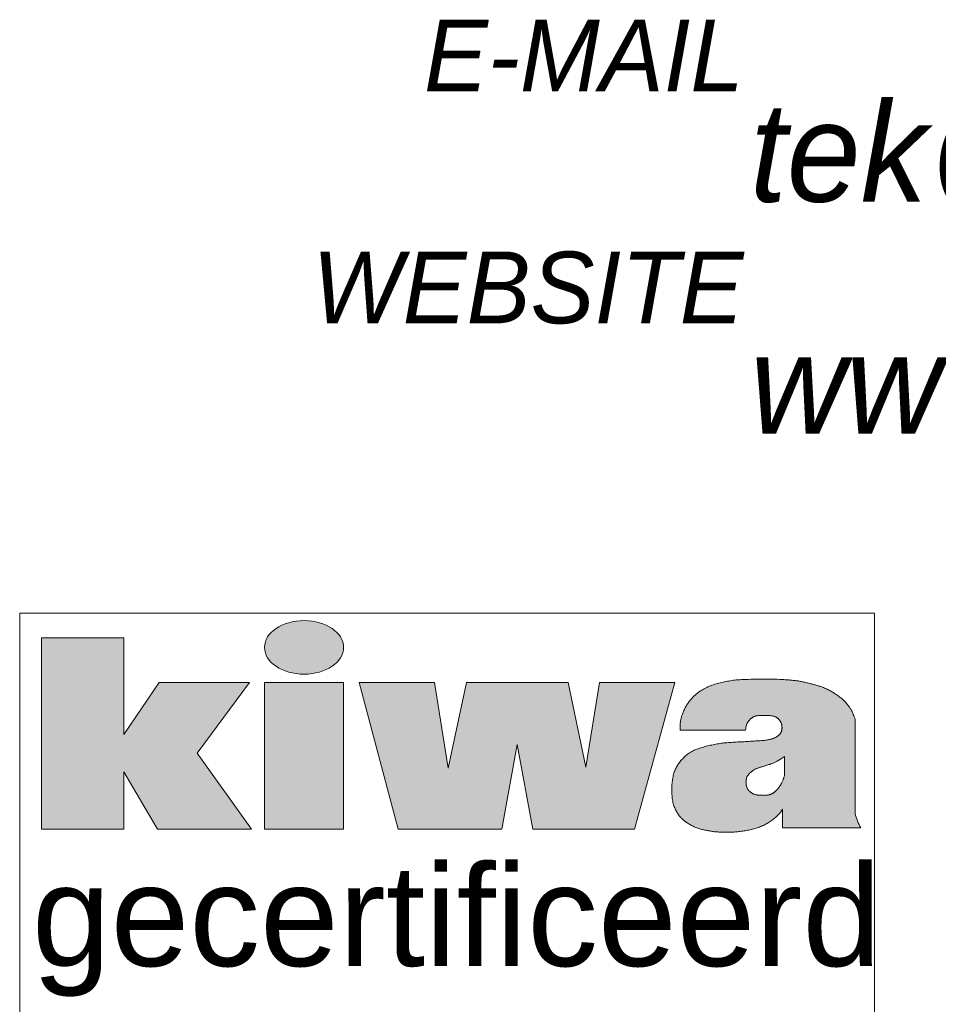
# Model space of a CAD drawing. Header units: millimetres. Extents: x -13501 to 278776, y 0 to 252300.
# Tile 59 of 131: x 128464 to 130130, y 171415 to 173201. Entities that reach past the tile are written whole.
import ezdxf
from ezdxf.enums import TextEntityAlignment as Align

# ---------------------------------------------------------------- set-up
doc = ezdxf.new("R2010")
doc.units = ezdxf.units.MM
doc.header["$LTSCALE"] = 100
doc.layers.get('0').update_dxf_attribs({"linetype": 'CONTINUOUS'})
doc.layers.add('Hulplijnen', color=7, linetype='CONTINUOUS', plot=False)
doc.layers.add('SCHERMER_ONDERHOEK', color=7, linetype='CONTINUOUS')
doc.layers.add('WT-tekst', color=7, linetype='CONTINUOUS')
doc.styles.add('B-01', font='GOTHICI.TTF')
doc.styles.add('cg omega', font='GOTHICI.TTF', dxfattribs={"width": 1.32})
doc.styles.add('CG OMEGA BOLD', font='GOTHICBI.TTF', dxfattribs={"width": 1.32})
doc.styles.add('SANSSERIF', font='sanss___.ttf')

# ---------------------------------------------------------------- blocks, each defined once
blk = doc.blocks.new('iso')
at = {"lineweight": 5}
h = blk.add_hatch(color=256, dxfattribs=at)
h.paths.add_polyline_path([(4.165, 23.666), (2.528, 23.666), (1.889, 22.727), (1.889, 24.481), (0.398, 24.481), (0.398, 21.011), (1.889, 21.011), (1.889, 22.052), (2.498, 21.011), (4.201, 21.011), (3.217, 22.388)])
h.paths.add_polyline_path([(5.873, 23.666), (4.437, 23.666), (4.437, 21.011), (5.873, 21.011)])
edge = h.paths.add_edge_path()
edge.add_ellipse((5.156, 24.305), major_axis=(-0.717, 0), ratio=0.676668, start_angle=0, end_angle=360)
h.paths.add_polyline_path([(7.521, 23.666), (6.157, 23.666), (6.863, 21.011), (8.741, 21.011), (9.019, 22.546), (9.304, 21.011), (11.148, 21.011), (11.88, 23.666), (10.512, 23.666), (10.262, 22.135), (9.944, 23.666), (8.101, 23.666), (7.77, 22.118)])
h.paths.add_polyline_path([(15.147, 22.995), (15.139, 23.023), (15.13, 23.048), (15.122, 23.071), (15.114, 23.091), (15.106, 23.11), (15.098, 23.127), (15.091, 23.143), (15.083, 23.158), (15.075, 23.172), (15.067, 23.185), (15.059, 23.198), (15.051, 23.21), (15.042, 23.222), (15.034, 23.234), (15.025, 23.246), (15.016, 23.257), (15.006, 23.269), (14.996, 23.281), (14.986, 23.293), (14.976, 23.305), (14.965, 23.317), (14.953, 23.329), (14.941, 23.341), (14.929, 23.353), (14.916, 23.365), (14.903, 23.376), (14.89, 23.388), (14.876, 23.399), (14.862, 23.411), (14.847, 23.422), (14.832, 23.433), (14.817, 23.444), (14.801, 23.454), (14.785, 23.465), (14.768, 23.475), (14.752, 23.485), (14.735, 23.495), (14.718, 23.505), (14.7, 23.515), (14.683, 23.524), (14.665, 23.533), (14.647, 23.542), (14.629, 23.551), (14.611, 23.559), (14.593, 23.567), (14.575, 23.575), (14.557, 23.582), (14.54, 23.588), (14.523, 23.594), (14.507, 23.6), (14.49, 23.605), (14.474, 23.61), (14.458, 23.615), (14.442, 23.62), (14.425, 23.624), (14.409, 23.628), (14.392, 23.633), (14.375, 23.637), (14.358, 23.642), (14.34, 23.646), (14.322, 23.651), (14.304, 23.655), (14.286, 23.66), (14.268, 23.664), (14.25, 23.669), (14.232, 23.673), (14.213, 23.677), (14.195, 23.682), (14.176, 23.686), (14.158, 23.689), (14.139, 23.693), (14.12, 23.696), (14.102, 23.698), (14.083, 23.701), (14.064, 23.703), (14.045, 23.705), (14.026, 23.707), (14.007, 23.709), (13.987, 23.711), (13.968, 23.713), (13.948, 23.714), (13.928, 23.716), (13.905, 23.718), (13.88, 23.72), (13.851, 23.722), (13.817, 23.724), (13.779, 23.725), (13.733, 23.727), (13.681, 23.727), (13.624, 23.728), (13.563, 23.729), (13.499, 23.729), (13.435, 23.729), (13.372, 23.728), (13.312, 23.728), (13.256, 23.727), (13.206, 23.726), (13.161, 23.725), (13.121, 23.723), (13.084, 23.721), (13.051, 23.719), (13.021, 23.717), (12.992, 23.714), (12.964, 23.711), (12.937, 23.708), (12.91, 23.704), (12.883, 23.7), (12.856, 23.695), (12.83, 23.691), (12.804, 23.686), (12.778, 23.681), (12.753, 23.676), (12.727, 23.67), (12.702, 23.664), (12.676, 23.658), (12.651, 23.652), (12.626, 23.644), (12.601, 23.637), (12.576, 23.629), (12.551, 23.62), (12.527, 23.611), (12.502, 23.6), (12.478, 23.59), (12.455, 23.579), (12.432, 23.567), (12.41, 23.556), (12.389, 23.544), (12.369, 23.532), (12.35, 23.52), (12.333, 23.509), (12.316, 23.497), (12.301, 23.486), (12.287, 23.474), (12.273, 23.463), (12.26, 23.452), (12.248, 23.441), (12.235, 23.431), (12.224, 23.42), (12.212, 23.409), (12.201, 23.398), (12.19, 23.387), (12.18, 23.375), (12.169, 23.363), (12.158, 23.351), (12.148, 23.338), (12.137, 23.324), (12.127, 23.31), (12.117, 23.295), (12.107, 23.28), (12.097, 23.264), (12.087, 23.247), (12.077, 23.231), (12.068, 23.213), (12.059, 23.196), (12.051, 23.178), (12.043, 23.161), (12.035, 23.144), (12.028, 23.127), (12.021, 23.111), (12.015, 23.096), (12.01, 23.082), (12.005, 23.068), (12.001, 23.055), (11.997, 23.043), (11.994, 23.031), (11.991, 23.019), (11.988, 23.007), (11.985, 22.994), (11.983, 22.981), (11.98, 22.966), (11.978, 22.949), (11.976, 22.929), (11.974, 22.905), (11.973, 22.877), (11.972, 22.843), (11.972, 22.802), (13.16, 22.802), (13.164, 22.832), (13.167, 22.856), (13.173, 22.885), (13.181, 22.912), (13.189, 22.929), (13.2, 22.949), (13.214, 22.97), (13.23, 22.988), (13.246, 23.004), (13.263, 23.018), (13.281, 23.031), (13.3, 23.043), (13.32, 23.054), (13.339, 23.061), (13.358, 23.065), (13.382, 23.068), (13.408, 23.069), (13.428, 23.07), (13.452, 23.07), (13.477, 23.071), (13.503, 23.071), (13.529, 23.07), (13.554, 23.07), (13.579, 23.069), (13.6, 23.068), (13.629, 23.066), (13.656, 23.061), (13.681, 23.055), (13.705, 23.044), (13.726, 23.031), (13.745, 23.017), (13.762, 23.001), (13.776, 22.984), (13.787, 22.966), (13.798, 22.948), (13.807, 22.928), (13.814, 22.909), (13.818, 22.889), (13.82, 22.868), (13.821, 22.847), (13.82, 22.825), (13.816, 22.804), (13.811, 22.783), (13.802, 22.763), (13.792, 22.745), (13.779, 22.728), (13.762, 22.712), (13.74, 22.695), (13.719, 22.681), (13.7, 22.671), (13.682, 22.663), (13.662, 22.655), (13.641, 22.648), (13.618, 22.642), (13.592, 22.635), (13.563, 22.629), (13.532, 22.624), (13.497, 22.619), (13.468, 22.617), (13.448, 22.615), (13.427, 22.614), (13.405, 22.612), (13.383, 22.611), (13.361, 22.61), (13.338, 22.609), (13.316, 22.608), (13.293, 22.606), (13.271, 22.605), (13.248, 22.603), (13.225, 22.602), (13.202, 22.6), (13.178, 22.598), (13.153, 22.597), (13.128, 22.595), (13.101, 22.594), (13.074, 22.592), (13.046, 22.591), (13.018, 22.59), (12.989, 22.588), (12.96, 22.587), (12.932, 22.585), (12.903, 22.583), (12.876, 22.582), (12.848, 22.58), (12.822, 22.577), (12.795, 22.575), (12.769, 22.572), (12.744, 22.569), (12.718, 22.566), (12.693, 22.563), (12.669, 22.559), (12.644, 22.555), (12.619, 22.55), (12.595, 22.545), (12.571, 22.54), (12.546, 22.535), (12.521, 22.53), (12.497, 22.524), (12.472, 22.518), (12.446, 22.512), (12.421, 22.506), (12.396, 22.499), (12.371, 22.492), (12.347, 22.485), (12.322, 22.477), (12.298, 22.469), (12.275, 22.46), (12.252, 22.451), (12.23, 22.441), (12.208, 22.431), (12.187, 22.42), (12.166, 22.408), (12.146, 22.396), (12.127, 22.382), (12.107, 22.368), (12.089, 22.353), (12.071, 22.337), (12.053, 22.321), (12.036, 22.304), (12.02, 22.287), (12.004, 22.27), (11.989, 22.252), (11.974, 22.235), (11.961, 22.218), (11.948, 22.201), (11.935, 22.183), (11.924, 22.165), (11.913, 22.147), (11.902, 22.128), (11.893, 22.109), (11.884, 22.089), (11.876, 22.068), (11.868, 22.047), (11.861, 22.025), (11.855, 22.004), (11.85, 21.981), (11.845, 21.959), (11.84, 21.937), (11.836, 21.914), (11.833, 21.891), (11.83, 21.869), (11.828, 21.845), (11.826, 21.822), (11.824, 21.798), (11.823, 21.773), (11.823, 21.748), (11.823, 21.722), (11.823, 21.695), (11.824, 21.668), (11.825, 21.641), (11.827, 21.614), (11.829, 21.588), (11.832, 21.563), (11.836, 21.539), (11.839, 21.516), (11.844, 21.494), (11.849, 21.473), (11.854, 21.453), (11.861, 21.434), (11.867, 21.415), (11.875, 21.397), (11.882, 21.379), (11.891, 21.361), (11.9, 21.344), (11.909, 21.327), (11.919, 21.311), (11.929, 21.295), (11.939, 21.28), (11.949, 21.265), (11.959, 21.252), (11.969, 21.239), (11.979, 21.228), (11.989, 21.217), (11.999, 21.207), (12.009, 21.197), (12.02, 21.187), (12.031, 21.178), (12.042, 21.169), (12.053, 21.159), (12.065, 21.15), (12.078, 21.141), (12.091, 21.132), (12.104, 21.122), (12.118, 21.113), (12.132, 21.104), (12.147, 21.095), (12.162, 21.087), (12.177, 21.078), (12.193, 21.07), (12.21, 21.062), (12.226, 21.054), (12.243, 21.047), (12.261, 21.039), (12.278, 21.033), (12.296, 21.027), (12.314, 21.021), (12.333, 21.015), (12.351, 21.01), (12.369, 21.006), (12.387, 21.001), (12.405, 20.997), (12.423, 20.993), (12.44, 20.989), (12.457, 20.986), (12.474, 20.983), (12.49, 20.979), (12.507, 20.977), (12.524, 20.974), (12.542, 20.971), (12.56, 20.969), (12.578, 20.967), (12.597, 20.964), (12.617, 20.963), (12.636, 20.961), (12.657, 20.959), (12.677, 20.958), (12.698, 20.957), (12.718, 20.955), (12.739, 20.955), (12.76, 20.954), (12.782, 20.953), (12.803, 20.953), (12.824, 20.953), (12.845, 20.953), (12.867, 20.954), (12.888, 20.954), (12.91, 20.955), (12.932, 20.956), (12.954, 20.958), (12.975, 20.96), (12.997, 20.962), (13.02, 20.964), (13.042, 20.966), (13.064, 20.969), (13.087, 20.972), (13.109, 20.975), (13.132, 20.978), (13.155, 20.981), (13.177, 20.985), (13.2, 20.989), (13.222, 20.993), (13.244, 20.998), (13.265, 21.002), (13.287, 21.008), (13.308, 21.013), (13.329, 21.019), (13.35, 21.025), (13.37, 21.032), (13.391, 21.04), (13.412, 21.048), (13.433, 21.056), (13.453, 21.065), (13.474, 21.074), (13.495, 21.084), (13.515, 21.094), (13.534, 21.104), (13.554, 21.115), (13.572, 21.126), (13.59, 21.137), (13.607, 21.148), (13.624, 21.159), (13.64, 21.171), (13.656, 21.183), (13.671, 21.195), (13.687, 21.208), (13.702, 21.221), (13.717, 21.235), (13.733, 21.25), (13.748, 21.265), (13.764, 21.282), (13.78, 21.301), (13.797, 21.322), (13.814, 21.345), (13.831, 21.371), (13.831, 21.035), (15.251, 21.035), (15.233, 21.063), (15.217, 21.094), (15.201, 21.127), (15.187, 21.161), (15.175, 21.196), (15.164, 21.229), (15.154, 21.26), (15.147, 21.288)])
h.paths.add_polyline_path([(13.445, 22.136), (13.458, 22.139), (13.471, 22.143), (13.485, 22.148), (13.499, 22.152), (13.514, 22.157), (13.529, 22.162), (13.546, 22.167), (13.563, 22.173), (13.581, 22.179), (13.599, 22.185), (13.619, 22.193), (13.639, 22.2), (13.661, 22.209), (13.684, 22.218), (13.708, 22.229), (13.734, 22.243), (13.763, 22.259), (13.794, 22.278), (13.828, 22.301), (13.865, 22.329), (13.865, 21.975), (13.857, 21.953), (13.847, 21.926), (13.836, 21.896), (13.826, 21.873), (13.817, 21.853), (13.806, 21.831), (13.794, 21.808), (13.78, 21.787), (13.765, 21.766), (13.749, 21.746), (13.732, 21.727), (13.715, 21.709), (13.698, 21.692), (13.679, 21.677), (13.658, 21.664), (13.635, 21.651), (13.61, 21.64), (13.584, 21.631), (13.56, 21.627), (13.54, 21.625), (13.519, 21.624), (13.498, 21.623), (13.475, 21.624), (13.454, 21.624), (13.433, 21.625), (13.413, 21.626), (13.392, 21.628), (13.373, 21.63), (13.35, 21.634), (13.322, 21.641), (13.294, 21.653), (13.272, 21.665), (13.255, 21.676), (13.236, 21.692), (13.215, 21.713), (13.201, 21.734), (13.191, 21.753), (13.182, 21.773), (13.176, 21.793), (13.171, 21.815), (13.169, 21.837), (13.169, 21.859), (13.17, 21.88), (13.172, 21.901), (13.175, 21.92), (13.18, 21.942), (13.19, 21.966), (13.202, 21.986), (13.215, 22.001), (13.229, 22.016), (13.245, 22.032), (13.261, 22.048), (13.279, 22.063), (13.297, 22.076), (13.316, 22.088), (13.337, 22.099), (13.358, 22.107), (13.38, 22.115), (13.403, 22.122), (13.425, 22.129)], flags=16)
for p, q in [((15.147, 21.288), (15.147, 22.995)), ((11.972, 22.802), (13.16, 22.802)), ((13.865, 21.975), (13.865, 22.329)), ((13.831, 21.371), (13.831, 21.035)), ((13.831, 21.035), (15.251, 21.035))]:
    blk.add_line(p, q, dxfattribs=at)
for points in [[(0.398, 24.481), (1.889, 24.481), (1.889, 22.727), (2.528, 23.666), (4.165, 23.666), (3.217, 22.388), (4.201, 21.011), (2.498, 21.011), (1.889, 22.052), (1.889, 21.011), (0.398, 21.011)], [(4.437, 23.666), (5.873, 23.666), (5.873, 21.011), (4.437, 21.011)], [(6.157, 23.666), (7.521, 23.666), (7.77, 22.118), (8.101, 23.666), (9.944, 23.666), (10.262, 22.135), (10.512, 23.666), (11.88, 23.666), (11.148, 21.011), (9.304, 21.011), (9.019, 22.546), (8.741, 21.011), (6.863, 21.011)]]:
    blk.add_lwpolyline(points, close=True, dxfattribs=at)
for points in [[(15.147, 22.995), (15.139, 23.023), (15.13, 23.048), (15.122, 23.071), (15.114, 23.091), (15.106, 23.11), (15.098, 23.127), (15.091, 23.143), (15.083, 23.158), (15.075, 23.172), (15.067, 23.185), (15.059, 23.198), (15.051, 23.21), (15.042, 23.222), (15.034, 23.234), (15.025, 23.246), (15.016, 23.257), (15.006, 23.269), (14.996, 23.281), (14.986, 23.293), (14.976, 23.305), (14.965, 23.317), (14.953, 23.329), (14.941, 23.341), (14.929, 23.353), (14.916, 23.365), (14.903, 23.376), (14.89, 23.388), (14.876, 23.399), (14.862, 23.411), (14.847, 23.422), (14.832, 23.433), (14.817, 23.444), (14.801, 23.454), (14.785, 23.465), (14.768, 23.475), (14.752, 23.485), (14.735, 23.495), (14.718, 23.505), (14.7, 23.515), (14.683, 23.524), (14.665, 23.533), (14.647, 23.542), (14.629, 23.551), (14.611, 23.559), (14.593, 23.567), (14.575, 23.575), (14.557, 23.582), (14.54, 23.588), (14.523, 23.594), (14.507, 23.6), (14.49, 23.605), (14.474, 23.61), (14.458, 23.615), (14.442, 23.62), (14.425, 23.624), (14.409, 23.628), (14.392, 23.633), (14.375, 23.637), (14.358, 23.642), (14.34, 23.646), (14.322, 23.651), (14.304, 23.655), (14.286, 23.66), (14.268, 23.664), (14.25, 23.669), (14.232, 23.673), (14.213, 23.677), (14.195, 23.682), (14.176, 23.686), (14.158, 23.689), (14.139, 23.693), (14.12, 23.696), (14.102, 23.698), (14.083, 23.701), (14.064, 23.703), (14.045, 23.705), (14.026, 23.707), (14.007, 23.709), (13.987, 23.711), (13.968, 23.713), (13.948, 23.714), (13.928, 23.716), (13.905, 23.718), (13.88, 23.72), (13.851, 23.722), (13.817, 23.724), (13.779, 23.725), (13.733, 23.727), (13.681, 23.727), (13.624, 23.728), (13.563, 23.729), (13.499, 23.729), (13.435, 23.729), (13.372, 23.728), (13.312, 23.728), (13.256, 23.727), (13.206, 23.726), (13.161, 23.725), (13.121, 23.723), (13.084, 23.721), (13.051, 23.719), (13.021, 23.717), (12.992, 23.714), (12.964, 23.711), (12.937, 23.708), (12.91, 23.704), (12.883, 23.7), (12.856, 23.695), (12.83, 23.691), (12.804, 23.686), (12.778, 23.681), (12.753, 23.676), (12.727, 23.67), (12.702, 23.664), (12.676, 23.658), (12.651, 23.652), (12.626, 23.644), (12.601, 23.637), (12.576, 23.629), (12.551, 23.62), (12.527, 23.611), (12.502, 23.6), (12.478, 23.59), (12.455, 23.579), (12.432, 23.567), (12.41, 23.556), (12.389, 23.544), (12.369, 23.532), (12.35, 23.52), (12.333, 23.509), (12.316, 23.497), (12.301, 23.486), (12.287, 23.474), (12.273, 23.463), (12.26, 23.452), (12.248, 23.441), (12.235, 23.431), (12.224, 23.42), (12.212, 23.409), (12.201, 23.398), (12.19, 23.387), (12.18, 23.375), (12.169, 23.363), (12.158, 23.351), (12.148, 23.338), (12.137, 23.324), (12.127, 23.31), (12.117, 23.295), (12.107, 23.28), (12.097, 23.264), (12.087, 23.247), (12.077, 23.231), (12.068, 23.213), (12.059, 23.196), (12.051, 23.178), (12.043, 23.161), (12.035, 23.144), (12.028, 23.127), (12.021, 23.111), (12.015, 23.096), (12.01, 23.082), (12.005, 23.068), (12.001, 23.055), (11.997, 23.043), (11.994, 23.031), (11.991, 23.019), (11.988, 23.007), (11.985, 22.994), (11.983, 22.981), (11.98, 22.966), (11.978, 22.949), (11.976, 22.929), (11.974, 22.905), (11.973, 22.877), (11.972, 22.843), (11.972, 22.802)], [(13.16, 22.802), (13.164, 22.832), (13.167, 22.856), (13.171, 22.876), (13.175, 22.893), (13.179, 22.906), (13.183, 22.917), (13.187, 22.926), (13.191, 22.934), (13.196, 22.942), (13.2, 22.949), (13.205, 22.956), (13.21, 22.963), (13.214, 22.97), (13.219, 22.976), (13.225, 22.982), (13.23, 22.988), (13.235, 22.993), (13.24, 22.999), (13.246, 23.004), (13.251, 23.009), (13.257, 23.014), (13.263, 23.018), (13.269, 23.023), (13.275, 23.027), (13.281, 23.031), (13.287, 23.035), (13.294, 23.039), (13.3, 23.043), (13.307, 23.047), (13.313, 23.05), (13.319, 23.053), (13.326, 23.056), (13.332, 23.058), (13.338, 23.061), (13.345, 23.063), (13.354, 23.064), (13.364, 23.066), (13.376, 23.067), (13.39, 23.068), (13.408, 23.069), (13.428, 23.07), (13.452, 23.07), (13.477, 23.071), (13.503, 23.071), (13.529, 23.07), (13.554, 23.07), (13.579, 23.069), (13.6, 23.068), (13.62, 23.066), (13.636, 23.064), (13.65, 23.062), (13.662, 23.06), (13.672, 23.057), (13.682, 23.054), (13.69, 23.051), (13.698, 23.047), (13.705, 23.044), (13.712, 23.04), (13.719, 23.035), (13.726, 23.031), (13.732, 23.027), (13.739, 23.022), (13.744, 23.017), (13.75, 23.013), (13.755, 23.008), (13.759, 23.003), (13.764, 22.998), (13.768, 22.993), (13.772, 22.988), (13.776, 22.983), (13.78, 22.978), (13.783, 22.972), (13.787, 22.966), (13.791, 22.96), (13.794, 22.954), (13.798, 22.948), (13.801, 22.942), (13.804, 22.935), (13.807, 22.929), (13.809, 22.922), (13.812, 22.916), (13.813, 22.909), (13.815, 22.902), (13.817, 22.896), (13.818, 22.889), (13.819, 22.882), (13.819, 22.875), (13.82, 22.868), (13.82, 22.861), (13.821, 22.854), (13.821, 22.847), (13.821, 22.84), (13.82, 22.833), (13.82, 22.825), (13.819, 22.818), (13.818, 22.811), (13.816, 22.804), (13.814, 22.797), (13.813, 22.79), (13.81, 22.783), (13.808, 22.776), (13.805, 22.77), (13.802, 22.763), (13.799, 22.757), (13.795, 22.751), (13.792, 22.745), (13.788, 22.74), (13.783, 22.734), (13.779, 22.728), (13.773, 22.723), (13.768, 22.717), (13.761, 22.712), (13.755, 22.706), (13.747, 22.7), (13.74, 22.695), (13.731, 22.689), (13.723, 22.684), (13.714, 22.679), (13.705, 22.674), (13.696, 22.669), (13.686, 22.665), (13.677, 22.661), (13.667, 22.657), (13.657, 22.653), (13.646, 22.65), (13.635, 22.647), (13.624, 22.643), (13.611, 22.64), (13.599, 22.637), (13.585, 22.634), (13.571, 22.631), (13.556, 22.628), (13.54, 22.625), (13.524, 22.623), (13.506, 22.62), (13.488, 22.618), (13.468, 22.617), (13.448, 22.615), (13.427, 22.614), (13.405, 22.612), (13.383, 22.611), (13.361, 22.61), (13.338, 22.609), (13.316, 22.608), (13.293, 22.606), (13.271, 22.605), (13.248, 22.603), (13.225, 22.602), (13.202, 22.6), (13.178, 22.598), (13.153, 22.597), (13.128, 22.595), (13.101, 22.594), (13.074, 22.592), (13.046, 22.591), (13.018, 22.59), (12.989, 22.588), (12.96, 22.587), (12.932, 22.585), (12.903, 22.583), (12.876, 22.582), (12.848, 22.58), (12.822, 22.577), (12.795, 22.575), (12.769, 22.572), (12.744, 22.569), (12.718, 22.566), (12.693, 22.563), (12.669, 22.559), (12.644, 22.555), (12.619, 22.55), (12.595, 22.545), (12.571, 22.54), (12.546, 22.535), (12.521, 22.53), (12.497, 22.524), (12.472, 22.518), (12.446, 22.512), (12.421, 22.506), (12.396, 22.499), (12.371, 22.492), (12.347, 22.485), (12.322, 22.477), (12.298, 22.469), (12.275, 22.46), (12.252, 22.451), (12.23, 22.441), (12.208, 22.431), (12.187, 22.42), (12.166, 22.408), (12.146, 22.396), (12.127, 22.382), (12.107, 22.368), (12.089, 22.353), (12.071, 22.337), (12.053, 22.321), (12.036, 22.304), (12.02, 22.287), (12.004, 22.27), (11.989, 22.252), (11.974, 22.235), (11.961, 22.218), (11.948, 22.201), (11.935, 22.183), (11.924, 22.165), (11.913, 22.147), (11.902, 22.128), (11.893, 22.109), (11.884, 22.089), (11.876, 22.068), (11.868, 22.047), (11.861, 22.025), (11.855, 22.004), (11.85, 21.981), (11.845, 21.959), (11.84, 21.937), (11.836, 21.914), (11.833, 21.891), (11.83, 21.869), (11.828, 21.845), (11.826, 21.822), (11.824, 21.798), (11.823, 21.773), (11.823, 21.748), (11.823, 21.722), (11.823, 21.695), (11.824, 21.668), (11.825, 21.641), (11.827, 21.614), (11.829, 21.588), (11.832, 21.563), (11.836, 21.539), (11.839, 21.516), (11.844, 21.494), (11.849, 21.473), (11.854, 21.453), (11.861, 21.434), (11.867, 21.415), (11.875, 21.397), (11.882, 21.379), (11.891, 21.361), (11.9, 21.344), (11.909, 21.327), (11.919, 21.311), (11.929, 21.295), (11.939, 21.28), (11.949, 21.265), (11.959, 21.252), (11.969, 21.239), (11.979, 21.228), (11.989, 21.217), (11.999, 21.207), (12.009, 21.197), (12.02, 21.187), (12.031, 21.178), (12.042, 21.169), (12.053, 21.159), (12.065, 21.15), (12.078, 21.141), (12.091, 21.132), (12.104, 21.122), (12.118, 21.113), (12.132, 21.104), (12.147, 21.095), (12.162, 21.087), (12.177, 21.078), (12.193, 21.07), (12.21, 21.062), (12.226, 21.054), (12.243, 21.047), (12.261, 21.039), (12.278, 21.033), (12.296, 21.027), (12.314, 21.021), (12.333, 21.015), (12.351, 21.01), (12.369, 21.006), (12.387, 21.001), (12.405, 20.997), (12.423, 20.993), (12.44, 20.989), (12.457, 20.986), (12.474, 20.983), (12.49, 20.979), (12.507, 20.977), (12.524, 20.974), (12.542, 20.971), (12.56, 20.969), (12.578, 20.967), (12.597, 20.964), (12.617, 20.963), (12.636, 20.961), (12.657, 20.959), (12.677, 20.958), (12.698, 20.957), (12.718, 20.955), (12.739, 20.955), (12.76, 20.954), (12.782, 20.953), (12.803, 20.953), (12.824, 20.953), (12.845, 20.953), (12.867, 20.954), (12.888, 20.954), (12.91, 20.955), (12.932, 20.956), (12.954, 20.958), (12.975, 20.96), (12.997, 20.962), (13.02, 20.964), (13.042, 20.966), (13.064, 20.969), (13.087, 20.972), (13.109, 20.975), (13.132, 20.978), (13.155, 20.981), (13.177, 20.985), (13.2, 20.989), (13.222, 20.993), (13.244, 20.998), (13.265, 21.002), (13.287, 21.008), (13.308, 21.013), (13.329, 21.019), (13.35, 21.025), (13.37, 21.032), (13.391, 21.04), (13.412, 21.048), (13.433, 21.056), (13.453, 21.065), (13.474, 21.074), (13.495, 21.084), (13.515, 21.094), (13.534, 21.104), (13.554, 21.115), (13.572, 21.126), (13.59, 21.137), (13.607, 21.148), (13.624, 21.159), (13.64, 21.171), (13.656, 21.183), (13.671, 21.195), (13.687, 21.208), (13.702, 21.221), (13.717, 21.235), (13.733, 21.25), (13.748, 21.265), (13.764, 21.282), (13.78, 21.301), (13.797, 21.322), (13.814, 21.345), (13.831, 21.371)], [(13.865, 22.329), (13.828, 22.301), (13.794, 22.278), (13.763, 22.259), (13.734, 22.243), (13.708, 22.229), (13.684, 22.218), (13.661, 22.209), (13.639, 22.2), (13.619, 22.193), (13.599, 22.185), (13.581, 22.179), (13.563, 22.173), (13.546, 22.167), (13.529, 22.162), (13.514, 22.157), (13.499, 22.152), (13.485, 22.148), (13.471, 22.143), (13.458, 22.139), (13.445, 22.136), (13.433, 22.132), (13.421, 22.128), (13.41, 22.125), (13.398, 22.121), (13.387, 22.117), (13.375, 22.114), (13.364, 22.11), (13.353, 22.105), (13.343, 22.101), (13.332, 22.096), (13.322, 22.091), (13.312, 22.085), (13.302, 22.079), (13.292, 22.073), (13.283, 22.066), (13.274, 22.058), (13.265, 22.051), (13.257, 22.043), (13.248, 22.036), (13.24, 22.028), (13.233, 22.02), (13.225, 22.013), (13.218, 22.005), (13.212, 21.997), (13.206, 21.99), (13.2, 21.982), (13.195, 21.974), (13.19, 21.966), (13.186, 21.958), (13.183, 21.95), (13.18, 21.942), (13.178, 21.933), (13.176, 21.924), (13.174, 21.915), (13.172, 21.905), (13.171, 21.896), (13.17, 21.886), (13.169, 21.875), (13.169, 21.864), (13.169, 21.854), (13.169, 21.843), (13.17, 21.832), (13.171, 21.821), (13.172, 21.81), (13.175, 21.799), (13.177, 21.788), (13.181, 21.778), (13.184, 21.768), (13.189, 21.758), (13.193, 21.748), (13.198, 21.739), (13.204, 21.73), (13.209, 21.722), (13.216, 21.714), (13.222, 21.706), (13.229, 21.699), (13.236, 21.692), (13.244, 21.686), (13.251, 21.679), (13.26, 21.674), (13.268, 21.668), (13.277, 21.663), (13.285, 21.658), (13.294, 21.653), (13.304, 21.649), (13.313, 21.645), (13.322, 21.642), (13.332, 21.639), (13.341, 21.636), (13.35, 21.634), (13.36, 21.632), (13.369, 21.63), (13.379, 21.629), (13.388, 21.628), (13.398, 21.627), (13.408, 21.626), (13.418, 21.626), (13.428, 21.625), (13.438, 21.625), (13.449, 21.624), (13.46, 21.624), (13.47, 21.624), (13.481, 21.624), (13.492, 21.623), (13.502, 21.624), (13.513, 21.624), (13.523, 21.624), (13.534, 21.625), (13.544, 21.625), (13.555, 21.627), (13.564, 21.628), (13.574, 21.63), (13.584, 21.632), (13.593, 21.635), (13.602, 21.637), (13.611, 21.641), (13.619, 21.644), (13.627, 21.648), (13.635, 21.652), (13.643, 21.656), (13.65, 21.66), (13.658, 21.664), (13.665, 21.668), (13.672, 21.673), (13.678, 21.678), (13.685, 21.682), (13.691, 21.687), (13.698, 21.693), (13.704, 21.698), (13.71, 21.703), (13.716, 21.709), (13.721, 21.715), (13.727, 21.721), (13.733, 21.727), (13.738, 21.733), (13.744, 21.74), (13.749, 21.746), (13.754, 21.753), (13.76, 21.76), (13.765, 21.766), (13.77, 21.773), (13.775, 21.78), (13.78, 21.787), (13.784, 21.794), (13.789, 21.801), (13.793, 21.808), (13.798, 21.816), (13.802, 21.823), (13.806, 21.831), (13.811, 21.84), (13.815, 21.848), (13.819, 21.858), (13.824, 21.867), (13.828, 21.878), (13.833, 21.89), (13.839, 21.903), (13.844, 21.918), (13.851, 21.934), (13.857, 21.953), (13.865, 21.975)], [(15.251, 21.035), (15.233, 21.063), (15.217, 21.094), (15.201, 21.127), (15.187, 21.161), (15.175, 21.196), (15.164, 21.229), (15.154, 21.26), (15.147, 21.288)]]:
    blk.add_lwpolyline(points, dxfattribs=at)
blk.add_ellipse((5.156, 24.305), major_axis=(-0.717, 0), ratio=0.676668, dxfattribs=at)
at = {"layer": 'Hulplijnen', "lineweight": 5}
blk.add_lwpolyline([(0, 24.928), (15.497, 24.928), (15.497, 0), (0, 0)], close=True, dxfattribs=at)
at = {"lineweight": 5, "insert": (0.223, 20.363), "char_height": 1.836, "width": 15.02413, "attachment_point": 1, "style": 'SANSSERIF'}
blk.add_mtext('gecertificeerd', dxfattribs=at)
blk = doc.blocks.new('1350x840')
at = {"layer": 'WT-tekst'}
blk.add_blockref('iso', (-41.358, 4.32), dxfattribs=at)
at = {"layer": 'SCHERMER_ONDERHOEK', "color": 240, "style": 'cg omega'}
for s, p in [('E-MAIL', (-28.232, 38.705)), ('WEBSITE', (-28.232, 34.5))]:
    blk.add_text(s, height=1.3, dxfattribs=at).set_placement(p, align=Align.RIGHT)
at = {"layer": 'SCHERMER_ONDERHOEK', "color": 162, "style": 'cg omega'}
for s, p in [('tek@schermerbv.nl', (-28.118, 36.705)), ('www.schermerbv.nl', (-28.118, 32.5))]:
    blk.add_text(s, height=1.8, dxfattribs=at).set_placement(p)
at = {"layer": 'SCHERMER_ONDERHOEK', "style": 'B-01'}
for tag, p in [('WIJZA', (-161.007, 168.4)), ('WIJZG', (-75.507, 168.4)), ('OMSCHRIJVINGA', (-161.007, 162)), ('OMSCHRIJVINGG', (-75.507, 162)), ('WIJZB', (-161.007, 155.6)), ('WIJZH', (-75.507, 155.6)), ('OMSCHRIJVINGB', (-161.007, 149.2)), ('OMSCHRIJVINGH', (-75.507, 149.2)), ('WIJZC', (-161.007, 142.8)), ('WIJZI', (-75.507, 142.8)), ('OMSCHRIJVINGC', (-161.007, 136.4)), ('OMSCHRIJVINGI', (-75.507, 136.4)), ('WIJZD', (-161.007, 130)), ('WIJZJ', (-75.507, 130)), ('OMSCHRIJVINGD', (-161.007, 123.6)), ('OMSCHRIJVINGJ', (-75.507, 123.6)), ('WIJZE', (-161.007, 117.2)), ('WIJZK', (-75.507, 117.2)), ('OMSCHRIJVINGE', (-161.007, 110.8)), ('OMSCHRIJVINGK', (-75.507, 110.8)), ('WIJZF', (-161.007, 104.4)), ('WIJZL', (-75.507, 104.4)), ('OMSCHRIJVINGF', (-161.007, 98)), ('OMSCHRIJVINGL', (-75.507, 98))]:
    blk.add_attdef(tag, text='', height=1.8, dxfattribs=at).set_placement(p, align=Align.MIDDLE_LEFT)
at = {"layer": 'SCHERMER_ONDERHOEK', "style": 'cg omega', "oblique": 15, "width": 1.32}
blk.add_attdef('STATUS', (-179.5, 76.8), '', height=3.5, dxfattribs=at)
at = {"layer": 'SCHERMER_ONDERHOEK', "width": 1.32}
for tag, height, style, p in [('BENAMING', 2.34, 'CG OMEGA BOLD', (-161.258, 58)), ('BENAMING2', 2.34, 'CG OMEGA BOLD', (-161.258, 51.6)), ('BETREFT', 2.34, 'CG OMEGA BOLD', (-161.258, 45.2)), ('SCHAAL', 1.8, 'cg omega', (-161.258, 38.8)), ('TEKENAAR', 1.8, 'cg omega', (-161.258, 32.4)), ('DATUM', 1.8, 'cg omega', (-161.258, 26)), ('A?', 1.8, 'cg omega', (-72.693, 19.6)), ('NR', 1.8, 'cg omega', (-125.231, 19.6)), ('TEKNR.', 2.34, 'CG OMEGA BOLD', (-72.693, 13.2)), ('DD', 1.8, 'cg omega', (-125.231, 13.2))]:
    blk.add_attdef(tag, text='', height=height, dxfattribs=dict(at, style=style)).set_placement(p, align=Align.MIDDLE_LEFT)

msp = doc.modelspace()

# ---------------------------------------------------------------- block references
at = {"xscale": 100, "yscale": 100, "zscale": 100}
msp.add_blockref('1350x840', (132600, 169200), dxfattribs=at)

doc.saveas('drawing.dxf')
